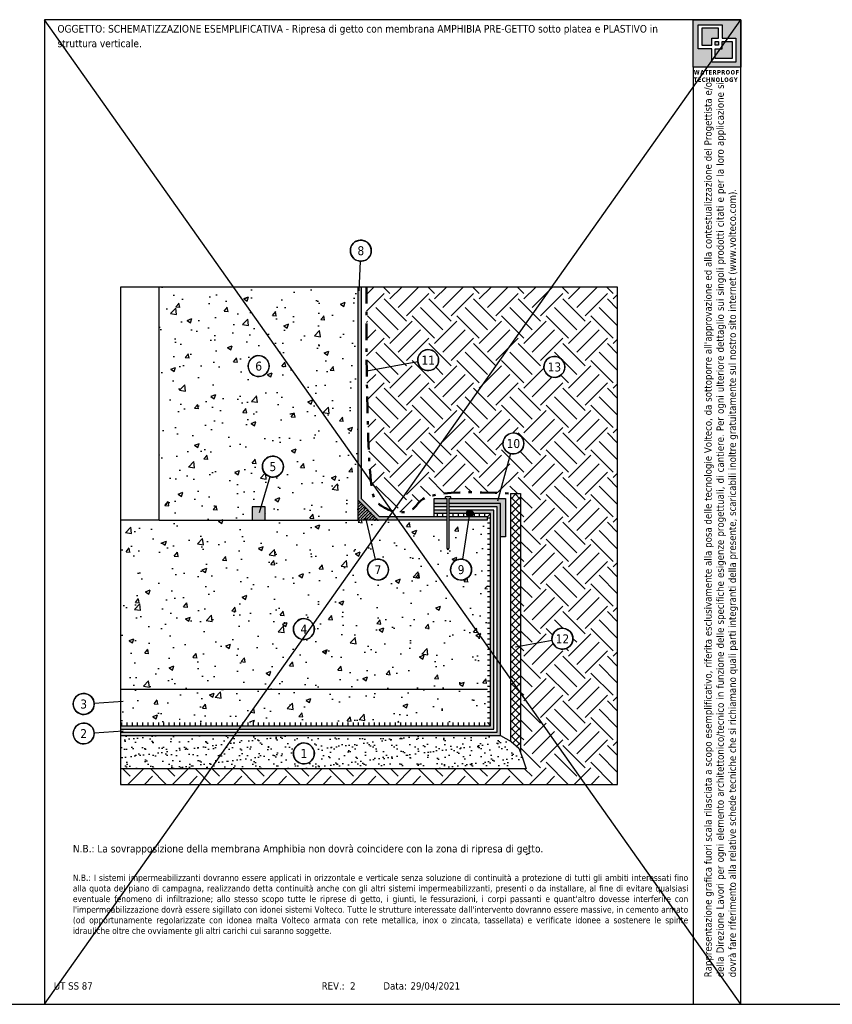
# Model space of a CAD drawing. Header units: millimetres. Extents: x 2937.8 to 3013.1, y 1626.1 to 1661.8.
# Tile 2 of 3: x 2964.1 to 2988.6, y 1626.1 to 1655.8. Entities that reach past the tile are written whole.
import ezdxf
from ezdxf.enums import TextEntityAlignment as Align

# ---------------------------------------------------------------- set-up
doc = ezdxf.new("R2010")
doc.units = ezdxf.units.MM
doc.linetypes.add('CONTINUA', pattern=[0])
doc.linetypes.add('DASHDOT', pattern=[1, 0.5, -0.25, 0, -0.25])
doc.layers.add('0.4', color=7, linetype='CONTINUA', lineweight=30)
doc.layers.add('163', color=7, linetype='CONTINUA')
doc.layers.add('contorno', color=6, linetype='Continuous', plot=False)
doc.layers.add('nascosto', color=7, linetype='Continuous', lineweight=25, plot=False)
doc.styles.add('tahoma', font='tahoma.ttf', dxfattribs={"height": 0.3})

msp = doc.modelspace()

# ---------------------------------------------------------------- hatches: boundary and pattern name
h = msp.add_hatch()
h.set_pattern_fill('AR-CONC', color=256, scale=0.008)
h.set_pattern_definition([(50, (-1431.7647, -927.2878), (1.45747735, -0.12751268), [0.1524, -1.6764]), (355, (-1431.7647, -927.2878), (-0.28194737, 1.52845476), [0.12192, -1.34112467]), (100.451445, (-1431.6432, -927.2984), (1.17552998, 1.400942), [0.12952007, -1.42472196]), (46.1842, (-1431.7647, -926.8814), (2.1686323, -0.3363386), [0.2286, -2.5146]), (96.635558, (-1431.584, -926.9094), (1.8992331, 1.979409), [0.1942802, -2.1370849]), (351.18415, (-1431.7647, -926.8814), (1.8992331, 1.979409), [0.1828797, -2.0116779]), (21, (-1431.5615, -926.983), (1.21291513, -0.81812159), [0.1524, -1.6764]), (326, (-1431.5615, -926.983), (0.49441623, 1.47350373), [0.12192, -1.34112]), (71.451445, (-1431.4604, -927.0511), (1.70733135, 0.65538215), [0.12952007, -1.4247195]), (37.5, (-1431.7647, -927.28776), (0.024708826, 0.67644031), [0, -1.324864, 0, -1.36144, 0, -1.3462]), (7.5, (-1431.7647, -927.28776), (0.5345573, 0.8014446), [0, -0.776224, 0, -1.294384, 0, -0.51308]), (327.5, (-1432.21784, -927.28776), (1.08472476, -0.04582995), [0, -0.508, 0, -1.58496, 0, -2.10312]), (317.5, (-1432.421, -927.2878), (1.18503345, 0.20341193), [0, -0.6604, 0, -1.052576, 0, -1.49352])])
h.paths.add_polyline_path([(2974.813, 1639.554), (2974.539, 1640.738), (2974.284, 1640.738), (2968.284, 1640.738), (2967.112, 1640.738), (2967.112, 1635.638), (2978.184, 1635.638), (2978.184, 1640.738), (2977.628, 1640.738), (2977.442, 1639.558, -0.04408), (2977.496, 1639.544, -0.319769), (2977.709, 1639.246, -1), (2977.076, 1639.246, -0.460866), (2977.442, 1639.558), (2977.628, 1640.738), (2977.026, 1640.738), (2977.026, 1639.888), (2977.001, 1639.838), (2976.976, 1639.888), (2976.976, 1640.738), (2974.539, 1640.738), (2974.813, 1639.554, -0.140977), (2974.988, 1639.544, -0.319769), (2975.201, 1639.246, -1), (2974.568, 1639.246, -0.349075)])
h.paths.add_polyline_path([(2972.964, 1637.452, -1), (2972.332, 1637.452, -1)], flags=16)
h.paths.add_polyline_path([(2974.284, 1647.769), (2968.284, 1647.769), (2968.284, 1640.738), (2971.084, 1640.738), (2971.084, 1641.138), (2971.355, 1641.138), (2971.623, 1642.048, -1.02346), (2971.816, 1642.651, -0.319769), (2972.029, 1642.352, -0.50083), (2971.623, 1642.048), (2971.355, 1641.138), (2971.484, 1641.138), (2971.484, 1640.738), (2974.284, 1640.738)])
h.paths.add_polyline_path([(2971.6, 1645.385, -1), (2970.968, 1645.385, -1)], flags=16)
h.paths.add_polyline_path([(2978.184, 1635.638), (2967.112, 1635.638), (2967.112, 1634.638), (2978.184, 1634.638)])
h.paths.add_polyline_path([(2972.479, 1637.248), (2972.817, 1637.248), (2972.817, 1637.653), (2972.479, 1637.653)], flags=8)
h.paths.add_polyline_path([(2971.115, 1645.181), (2971.453, 1645.181), (2971.453, 1645.586), (2971.115, 1645.586)], flags=8)
at = {"linetype": 'CONTINUA', "lineweight": 15}
h = msp.add_hatch(dxfattribs=at)
h.set_pattern_fill('EARTH', color=8, scale=0.15, angle=45, style=0)
h.set_pattern_definition([(45, (-1431.7647, -927.2878), (0, 1.34703842), [0.9525, -0.9525]), (45, (-1432.0173, -927.0352), (0, 1.34703842), [0.9525, -0.9525]), (45, (-1432.2698, -926.7826), (0, 1.34703842), [0.9525, -0.9525]), (135, (-1432.2698, -926.6142), (-1.34703842, 0), [0.9525, -0.9525]), (135, (-1432.0173, -926.3617), (-1.34703842, 0), [0.9525, -0.9525]), (135, (-1431.7647, -926.1091), (-1.34703842, 0), [0.9525, -0.9525])])
edge = h.paths.add_edge_path()
edge.add_line((2982.112, 1647.769), (2974.534, 1647.769))
edge.add_spline(control_points=[(2974.534, 1647.769), (2974.533, 1646.777), (2974.538, 1645.939), (2974.546, 1645.23)], knot_values=[0, 0, 0, 0, 0.158194, 0.158194, 0.158194, 0.158194], degree=3, periodic=0)
edge.add_line((2974.546, 1645.23), (2976.088, 1645.509))
edge.add_arc((2976.399, 1645.565), 0.316, 70.9306, 190.2554, ccw=False)
edge.add_arc((2976.399, 1645.565), 0.316, 0, 70.9306, ccw=False)
edge.add_arc((2976.399, 1645.565), 0.316, -169.7446, 0, ccw=False)
edge.add_line((2976.088, 1645.509), (2974.546, 1645.23))
edge.add_spline(control_points=[(2974.546, 1645.23), (2974.589, 1641.457), (2974.923, 1641.202), (2975.392, 1640.918), (2976.123, 1641.016), (2976.254, 1641.67), (2978.562, 1641.555)], knot_values=[0.158194, 0.158194, 0.158194, 0.158194, 1, 2, 3, 3.957338, 3.957338, 3.957338, 3.957338], degree=3, periodic=0)
edge.add_line((2978.562, 1641.555), (2978.887, 1642.746))
edge.add_arc((2978.97, 1643.051), 0.316, 70.9306, 254.7173, ccw=False)
edge.add_arc((2978.97, 1643.051), 0.316, 0, 70.9306, ccw=False)
edge.add_arc((2978.97, 1643.051), 0.316, -105.2827, 0, ccw=False)
edge.add_line((2978.887, 1642.746), (2978.562, 1641.555))
edge.add_spline(control_points=[(2978.562, 1641.555), (2978.664, 1641.55), (2978.772, 1641.544), (2978.884, 1641.538)], knot_values=[3.957338, 3.957338, 3.957338, 3.957338, 4, 4, 4, 4], degree=3, periodic=0)
edge.add_line((2978.884, 1641.538), (2979.184, 1641.538))
edge.add_line((2979.184, 1641.538), (2979.184, 1636.932))
edge.add_line((2979.184, 1636.932), (2980.138, 1637.105))
edge.add_arc((2980.449, 1637.161), 0.316, 70.9306, 190.2554, ccw=False)
edge.add_arc((2980.449, 1637.161), 0.316, 0, 70.9306, ccw=False)
edge.add_arc((2980.449, 1637.161), 0.316, -169.7446, 0, ccw=False)
edge.add_line((2980.138, 1637.105), (2979.184, 1636.932))
edge.add_line((2979.184, 1636.932), (2979.184, 1633.736))
edge.add_line((2979.184, 1633.736), (2979.249, 1633.568))
edge.add_line((2979.249, 1633.568), (2979.353, 1633.238))
edge.add_line((2979.353, 1633.238), (2967.112, 1633.238))
edge.add_line((2967.112, 1633.238), (2967.112, 1632.769))
edge.add_line((2967.112, 1632.769), (2982.112, 1632.769))
edge.add_line((2982.112, 1632.769), (2982.112, 1647.769))
h.paths.add_polyline_path([(2980.524, 1645.36, -1), (2979.891, 1645.36, -1)], flags=16)
h.paths.add_polyline_path([(2979.936, 1645.152), (2980.479, 1645.152), (2980.479, 1645.565), (2979.936, 1645.565)], flags=24)
h = msp.add_hatch(color=146)
h.dxf.hatch_style = 1
h.paths.add_polyline_path([(2978.184, 1640.838), (2977.644, 1640.838), (2977.628, 1640.738), (2978.184, 1640.738)])
h.paths.add_polyline_path([(2977.644, 1640.838), (2977.026, 1640.838), (2977.026, 1640.738), (2977.628, 1640.738)])
h.paths.add_polyline_path([(2974.384, 1647.769), (2974.284, 1647.769), (2974.284, 1641.338), (2974.884, 1640.738), (2976.976, 1640.738), (2976.976, 1640.838), (2974.925, 1640.838), (2974.384, 1641.379)])
h = msp.add_hatch()
h.set_pattern_fill('ANSI37', color=256, scale=0.05, angle=90)
h.set_pattern_definition([(135, (-1087.00137, -927.28776), (-0.1122532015, -0.1122532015), []), (225, (-1087.00137, -927.28776), (0.1122532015, -0.1122532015), [])])
h.paths.add_polyline_path([(2979.184, 1641.538), (2978.884, 1641.538), (2978.884, 1634.072), (2978.905, 1634.06), (2979.134, 1633.863), (2979.184, 1633.736)])
h = msp.add_hatch(color=4)
h.dxf.hatch_style = 1
h.paths.add_polyline_path([(2976.976, 1641.238), (2976.584, 1641.238), (2976.584, 1641.138), (2976.976, 1641.138)], flags=17)
h.paths.add_polyline_path([(2976.976, 1641.038), (2976.584, 1641.038), (2976.584, 1640.938), (2976.976, 1640.938)], flags=16)
h.paths.add_polyline_path([(2978.584, 1641.238), (2977.026, 1641.238), (2977.026, 1641.138), (2978.484, 1641.138), (2978.484, 1634.338), (2967.112, 1634.338), (2967.112, 1634.238), (2978.584, 1634.238)])
h.paths.add_polyline_path([(2977.66, 1641.038), (2977.026, 1641.038), (2977.026, 1640.938), (2977.56, 1640.938, -0.414214)], flags=16)
h.paths.add_polyline_path([(2978.384, 1641.038), (2977.66, 1641.038, -0.414214), (2977.76, 1640.938), (2978.284, 1640.938), (2978.284, 1634.538), (2967.112, 1634.538), (2967.112, 1634.438), (2978.384, 1634.438)], flags=17)
h = msp.add_hatch(color=1)
h.dxf.hatch_style = 1
h.paths.add_polyline_path([(2971.484, 1641.138), (2971.084, 1641.138), (2971.084, 1640.738), (2971.484, 1640.738)])
h.paths.add_polyline_path([(2976.976, 1641.388), (2976.584, 1641.388), (2976.584, 1641.238), (2976.976, 1641.238)])
h.paths.add_polyline_path([(2978.734, 1641.388), (2977.026, 1641.388), (2977.026, 1641.238), (2978.584, 1641.238), (2978.584, 1640.238), (2978.734, 1640.238)])
h = msp.add_hatch(color=253)
h.dxf.hatch_style = 1
h.paths.add_polyline_path([(2974.284, 1641.338), (2974.284, 1640.738), (2974.884, 1640.738)])
h = msp.add_hatch()
h.set_pattern_fill('ANSI36', color=256, scale=0.02)
h.set_pattern_definition([(45, (-1431.7647, -927.28776), (0.03367596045, 0.1234785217), [0.15875, -0.03175, 0, -0.03175])])
h.paths.add_polyline_path([(2974.284, 1641.338), (2974.284, 1640.738), (2974.884, 1640.738)])
h = msp.add_hatch()
h.set_pattern_fill('LINE', color=256, scale=0.05, angle=90)
h.set_pattern_definition([(90, (-1087.00137, -927.28776), (-0.15875, 1e-17), [])])
h.paths.add_polyline_path([(2978.184, 1634.638), (2967.112, 1634.638), (2967.112, 1634.538), (2978.284, 1634.538)])
h.paths.add_polyline_path([(2978.284, 1640.938), (2977.76, 1640.938, -0.414214), (2977.66, 1640.838), (2978.184, 1640.838)])
h.paths.add_polyline_path([(2977.56, 1640.938), (2977.026, 1640.938), (2977.026, 1640.838), (2977.66, 1640.838, -0.414214)])
h.paths.add_polyline_path([(2976.976, 1640.938), (2976.584, 1640.938), (2976.584, 1640.838), (2976.976, 1640.838)])
at = {"true_color": 0xf8991e}
h = msp.add_hatch(color=30, dxfattribs=at)
h.dxf.hatch_style = 1
h.paths.add_polyline_path([(2977.56, 1640.938, 1), (2977.76, 1640.938, 1)])
h = msp.add_hatch()
h.set_pattern_fill('LINE', color=256, scale=0.05)
h.set_pattern_definition([(0, (-1087.00137, -927.28776), (0, 0.15875), [])])
h.paths.add_polyline_path([(2978.284, 1640.938), (2978.184, 1640.838), (2978.184, 1634.638), (2978.284, 1634.538)])
h = msp.add_hatch()
h.set_pattern_fill('AR-SAND', color=256, scale=0.008)
h.set_pattern_definition([(37.5, (-1087.00137, -927.28776), (-0.01280025, 0.39153059), [0, -0.308864, 0, -0.34544, 0, -0.3302]), (7.5, (-1087.00137, -927.28776), (0.359618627, 0.57346008), [0, -0.166624, 0, -0.278384, 0, -0.10668]), (327.5, (-1087.2513, -927.28776), (0.632793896, 0.001149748), [0, -0.1016, 0, -0.36576, 0, -0.47752]), (317.5, (-1087.2513, -927.28776), (0.61084516, 0.17834346), [0, -0.0508, 0, -0.239776, 0, -0.27432])])
h.paths.add_polyline_path([(2979.134, 1633.863), (2978.905, 1634.06), (2978.584, 1634.238), (2967.112, 1634.238), (2967.112, 1633.238), (2979.353, 1633.238), (2979.249, 1633.568)])
h.paths.add_polyline_path([(2972.751, 1634, -0.319769), (2972.964, 1633.701, -3.127259)], flags=16)
h.paths.add_polyline_path([(2972.479, 1633.497), (2972.817, 1633.497), (2972.817, 1633.903), (2972.479, 1633.903)], flags=8)
at = {"layer": '0.4'}
h = msp.add_hatch(color=252, dxfattribs=at)
h.dxf.hatch_style = 1
h.paths.add_polyline_path([(2985.827, 1655.834), (2984.396, 1655.834), (2984.396, 1654.403), (2985.827, 1654.403)])
h.paths.add_polyline_path([(2984.546, 1655.683), (2985.269, 1655.683), (2985.269, 1655.278), (2985.678, 1655.278), (2985.678, 1654.554), (2984.954, 1654.554), (2984.954, 1654.959), (2984.546, 1654.959)], flags=16)
h.paths.add_polyline_path([(2984.653, 1655.576), (2985.163, 1655.576), (2985.163, 1655.278), (2984.954, 1655.278), (2984.954, 1655.066), (2984.653, 1655.066)], flags=0)
h.paths.add_polyline_path([(2985.061, 1655.171), (2985.163, 1655.171), (2985.163, 1655.066), (2985.061, 1655.066)], flags=0)
h.paths.add_polyline_path([(2985.061, 1654.959), (2985.269, 1654.959), (2985.269, 1655.171), (2985.571, 1655.171), (2985.571, 1654.661), (2985.061, 1654.661)], flags=0)
h.paths.add_polyline_path([(2985.163, 1655.576), (2984.653, 1655.576), (2984.653, 1655.066), (2984.954, 1655.066), (2984.954, 1655.278), (2985.163, 1655.278)], flags=0)
h.paths.add_polyline_path([(2985.163, 1655.171), (2985.061, 1655.171), (2985.061, 1655.066), (2985.163, 1655.066)], flags=0)
h.paths.add_polyline_path([(2985.571, 1655.171), (2985.269, 1655.171), (2985.269, 1654.959), (2985.061, 1654.959), (2985.061, 1654.661), (2985.571, 1654.661)], flags=0)
h = msp.add_hatch(color=252, dxfattribs=at)
h.dxf.hatch_style = 1
h.paths.add_polyline_path([(2985.163, 1655.576), (2984.653, 1655.576), (2984.653, 1655.066), (2984.954, 1655.066), (2984.954, 1655.278), (2985.163, 1655.278)])
h.paths.add_polyline_path([(2985.163, 1655.171), (2985.061, 1655.171), (2985.061, 1655.066), (2985.163, 1655.066)], flags=17)
h.paths.add_polyline_path([(2985.571, 1655.171), (2985.269, 1655.171), (2985.269, 1654.959), (2985.061, 1654.959), (2985.061, 1654.661), (2985.571, 1654.661)])

# ---------------------------------------------------------------- linework, layer by layer
for p, q in [((2974.351, 1648.55), (2974.305, 1647.65)), ((2968.284, 1640.738), (2968.284, 1647.769)), ((2974.284, 1640.738), (2974.284, 1647.769)), ((2974.384, 1641.379), (2974.384, 1647.769)), ((2976.088, 1645.509), (2974.546, 1645.23)), ((2978.887, 1642.746), (2978.495, 1641.313)), ((2971.623, 1642.048), (2971.301, 1640.955)), ((2978.884, 1641.538), (2978.884, 1634.072)), ((2978.884, 1641.538), (2979.184, 1641.538)), ((2979.184, 1641.538), (2979.184, 1633.736)), ((2974.884, 1640.738), (2974.284, 1641.338)), ((2974.925, 1640.838), (2974.384, 1641.379)), ((2976.584, 1641.388), (2976.976, 1641.388)), ((2976.584, 1640.838), (2976.584, 1641.388)), ((2976.976, 1641.238), (2976.584, 1641.238)), ((2977.082, 1641.438), (2976.919, 1641.438)), ((2976.919, 1641.388), (2976.919, 1641.438)), ((2976.976, 1639.888), (2976.976, 1641.388)), ((2977.026, 1641.388), (2978.734, 1641.388)), ((2977.026, 1641.388), (2977.026, 1639.888)), ((2978.584, 1641.238), (2977.026, 1641.238)), ((2977.082, 1641.388), (2977.082, 1641.438)), ((2978.584, 1634.238), (2978.584, 1641.238)), ((2978.734, 1641.388), (2978.734, 1640.238)), ((2971.484, 1641.138), (2971.084, 1641.138)), ((2971.084, 1641.138), (2971.084, 1640.738)), ((2971.484, 1640.738), (2971.484, 1641.138)), ((2976.976, 1641.138), (2976.584, 1641.138)), ((2976.976, 1641.038), (2976.584, 1641.038)), ((2976.976, 1640.938), (2976.584, 1640.938)), ((2978.484, 1641.138), (2977.026, 1641.138)), ((2978.384, 1641.038), (2977.026, 1641.038)), ((2977.56, 1640.938), (2977.026, 1640.938)), ((2977.442, 1639.558), (2977.66, 1640.938)), ((2978.284, 1640.938), (2977.76, 1640.938)), ((2978.184, 1640.838), (2978.284, 1640.938)), ((2978.284, 1634.538), (2978.284, 1640.938)), ((2978.384, 1634.438), (2978.384, 1641.038)), ((2978.484, 1634.338), (2978.484, 1641.138)), ((2968.284, 1640.738), (2967.112, 1640.738)), ((2968.284, 1640.738), (2974.284, 1640.738)), ((2976.976, 1640.738), (2974.284, 1640.738)), ((2974.813, 1639.554), (2974.522, 1640.81)), ((2976.976, 1640.838), (2974.925, 1640.838)), ((2978.184, 1640.838), (2977.026, 1640.838)), ((2978.184, 1640.738), (2977.026, 1640.738)), ((2978.184, 1640.738), (2978.184, 1640.838)), ((2978.734, 1640.238), (2978.584, 1640.238)), ((2977.001, 1639.838), (2976.976, 1639.888)), ((2977.001, 1639.838), (2977.026, 1639.888)), ((2980.138, 1637.105), (2979.03, 1636.904)), ((2967.112, 1635.638), (2978.184, 1635.638)), ((2966.321, 1635.215), (2967.196, 1635.275)), ((2967.112, 1634.538), (2978.284, 1634.538)), ((2967.112, 1634.438), (2978.384, 1634.438)), ((2978.284, 1634.538), (2978.184, 1634.638)), ((2966.321, 1634.324), (2967.196, 1634.385)), ((2967.112, 1634.338), (2978.484, 1634.338)), ((2967.112, 1634.238), (2978.584, 1634.238)), ((2958.827, 1626.134), (2964.827, 1626.134)), ((2985.827, 1626.134), (2991.827, 1626.134))]:
    msp.add_line(p, q)
at = {"color": 7, "linetype": 'CONTINUA'}
msp.add_line((2979.451, 1630.697), (2979.345, 1630.642), dxfattribs=at)
msp.add_lwpolyline([(2978.584, 1634.238), (2978.905, 1634.06), (2979.134, 1633.863), (2979.249, 1633.568), (2979.353, 1633.238), (2967.112, 1633.238)])
for centre, radius in [((2974.367, 1648.866), 0.316), ((2971.284, 1645.385), 0.316), ((2976.399, 1645.565), 0.316), ((2980.207, 1645.36), 0.316), ((2978.97, 1643.051), 0.316), ((2971.713, 1642.352), 0.316), ((2977.66, 1640.938), 0.1), ((2974.884, 1639.246), 0.316), ((2977.392, 1639.246), 0.316), ((2972.648, 1637.452), 0.316), ((2980.449, 1637.161), 0.316), ((2966.005, 1635.193), 0.316), ((2966.005, 1634.302), 0.316), ((2972.648, 1633.701), 0.316)]:
    msp.add_circle(centre, radius)
at = {"linetype": 'DASHDOT', "lineweight": 50}
msp.add_open_spline([(2974.534, 1647.769), (2974.532, 1641.501), (2974.897, 1641.218), (2975.392, 1640.918), (2976.133, 1641.017), (2976.259, 1641.699), (2978.884, 1641.538)], degree=3, dxfattribs=at)
at = {"layer": '163', "color": 7}
for centre in [(2974.367, 1648.866), (2971.284, 1645.385), (2976.399, 1645.565), (2980.207, 1645.36), (2978.97, 1643.051), (2971.713, 1642.352), (2974.884, 1639.246), (2977.392, 1639.246), (2972.648, 1637.452), (2980.449, 1637.161), (2966.005, 1635.193), (2966.005, 1634.302), (2972.648, 1633.701)]:
    msp.add_arc(centre, 0.316, 70.9306, 70.3025, dxfattribs=at)
at = {"layer": 'contorno', "color": 3}
msp.add_line((2984.396, 1654.403), (2984.396, 1626.134), dxfattribs=at)
for points in [[(2984.396, 1655.834), (2985.827, 1655.834), (2985.827, 1654.403), (2984.396, 1654.403)], [(2967.112, 1632.769), (2982.112, 1632.769), (2982.112, 1647.769), (2967.112, 1647.769)], [(2967.112, 1632.769), (2982.112, 1632.769), (2982.112, 1647.769), (2967.112, 1647.769)]]:
    msp.add_lwpolyline(points, close=True, dxfattribs=at)
at = {"layer": 'contorno', "color": 3, "linetype": 'CONTINUA'}
for points in [[(2985.269, 1655.278), (2985.678, 1655.278), (2985.678, 1654.554), (2984.954, 1654.554), (2984.954, 1654.959), (2984.546, 1654.959), (2984.546, 1655.683), (2985.269, 1655.683)], [(2985.163, 1655.278), (2985.163, 1655.576), (2984.653, 1655.576), (2984.653, 1655.066), (2984.954, 1655.066), (2984.954, 1655.278)], [(2985.061, 1655.066), (2985.061, 1655.171), (2985.163, 1655.171), (2985.163, 1655.066)], [(2985.061, 1654.959), (2985.269, 1654.959), (2985.269, 1655.171), (2985.571, 1655.171), (2985.571, 1654.661), (2985.061, 1654.661)]]:
    msp.add_lwpolyline(points, close=True, dxfattribs=at)
at = {"layer": 'nascosto', "color": 1, "linetype": 'CONTINUA', "lineweight": 30}
for p, q in [((2964.827, 1655.834), (2964.827, 1626.134)), ((2985.827, 1655.834), (2964.827, 1655.834)), ((2985.827, 1626.134), (2964.827, 1655.834)), ((2964.827, 1626.134), (2985.827, 1655.834)), ((2985.827, 1626.134), (2985.827, 1655.834)), ((2964.827, 1626.134), (2985.827, 1626.134))]:
    msp.add_line(p, q, dxfattribs=at)

# ---------------------------------------------------------------- texts
at = {"style": 'tahoma'}
for s, p in [('UT SS 87', (2965.104, 1626.798)), ('REV.:', (2973.185, 1626.798)), (' 2', (2973.961, 1626.798)), ('Data:', (2975.048, 1626.798)), ('29/04/2021', (2975.866, 1626.798))]:
    msp.add_text(s, height=0.22, rotation=0.0017, dxfattribs=at).set_placement(p, align=Align.TOP_LEFT)
at = {"char_height": 0.23, "attachment_point": 1, "style": 'tahoma'}
for s, insert, width in [('\\pxa0.83333,sm1.15;OGGETTO: SCHEMATIZZAZIONE ESEMPLIFICATIVA - Ripresa di getto con membrana AMPHIBIA PRE-GETTO sotto platea e PLASTIVO in struttura verticale.', (2965.214, 1655.675), 19.02062), ("\\pxqj;{\\H0.83333x;N.B.: I sistemi impermeabilizzanti dovranno essere applicati in orizzontale e verticale senza soluzione di continuità a protezione di tutti gli ambiti interessati fino alla quota del piano di campagna, realizzando detta continuità anche con gli altri sistemi impermeabilizzanti, presenti o da installare, al fine di evitare qualsiasi eventuale fenomeno di infiltrazione; allo stesso scopo tutte le riprese di getto, i giunti, le fessurazioni, i corpi passanti e quant'altro dovesse interferire con l'impermeabilizzazione dovrà essere sigillato con idonei sistemi Volteco. Tutte le strutture interessate dall'intervento dovranno essere massive, in cemento armato (od opportunamente regolarizzate con idonea malta Volteco armata con rete metallica, inox o zincata, tassellata) e verificate idonee a sostenere le spinte idrauliche oltre che ovviamente gli altri carichi cui saranno soggette.}", (2965.679, 1630.048), 18.51096)]:
    msp.add_mtext(s, dxfattribs=dict(at, insert=insert, width=width))
at = {"color": 252, "insert": (2984.415, 1654.314), "char_height": 0.13409, "attachment_point": 1, "style": 'tahoma'}
msp.add_mtext_dynamic_manual_height_columns('{\\fTahoma|b1|i0|c0|p34;\\T1.1;WATERPROOF TECHNOLOGY}', width=1.63687, gutter_width=12.5, heights=[0], dxfattribs=at)
at = {"insert": (2984.731, 1626.948), "char_height": 0.22, "attachment_point": 1, "rotation": 90, "style": 'tahoma'}
msp.add_mtext_dynamic_manual_height_columns("\\pxqj;Rappresentazione grafica fuori scala rilasciata a scopo esemplificativo, riferita esclusivamente alla posa delle tecnologie Volteco, da sottoporre all'approvazione ed alla contestualizzazione del Progettista e/o della Direzione Lavori per ogni elemento architettonico/tecnico in funzione delle specifiche esigenze progettuali, di cantiere. Per ogni ulteriore dettaglio sui singoli prodotti citati e per la loro applicazione si dovrà fare riferimento alla relative schede tecniche che si richiamano quali parti integranti della presente, scaricabili inoltre gratuitamente sul nostro sito internet (www.volteco.com).", width=26.9233, gutter_width=0, heights=[3.545], dxfattribs=at)
at = {"color": 1, "insert": (2965.679, 1630.944), "char_height": 0.23, "width": 18.51096, "attachment_point": 1, "style": 'tahoma'}
msp.add_mtext('\\pxqj;{\\C256;N.B.: La sovrapposizione della membrana Amphibia non dovrà coincidere con la zona di ripresa di getto.}', dxfattribs=at)
at = {"layer": '163', "color": 7, "style": 'tahoma'}
for s, p in [('8', (2974.367, 1648.864)), ('11', (2976.399, 1645.564)), ('6', (2971.284, 1645.384)), ('13', (2980.207, 1645.358)), ('10', (2978.97, 1643.049)), ('5', (2971.713, 1642.35)), ('7', (2974.884, 1639.244)), ('9', (2977.392, 1639.244)), ('4', (2972.648, 1637.451)), ('12', (2980.449, 1637.16)), ('3', (2966.005, 1635.191)), ('2', (2966.005, 1634.301)), ('1', (2972.648, 1633.7))]:
    msp.add_text(s, height=0.27, dxfattribs=at).set_placement(p, align=Align.MIDDLE)

doc.saveas('drawing.dxf')
